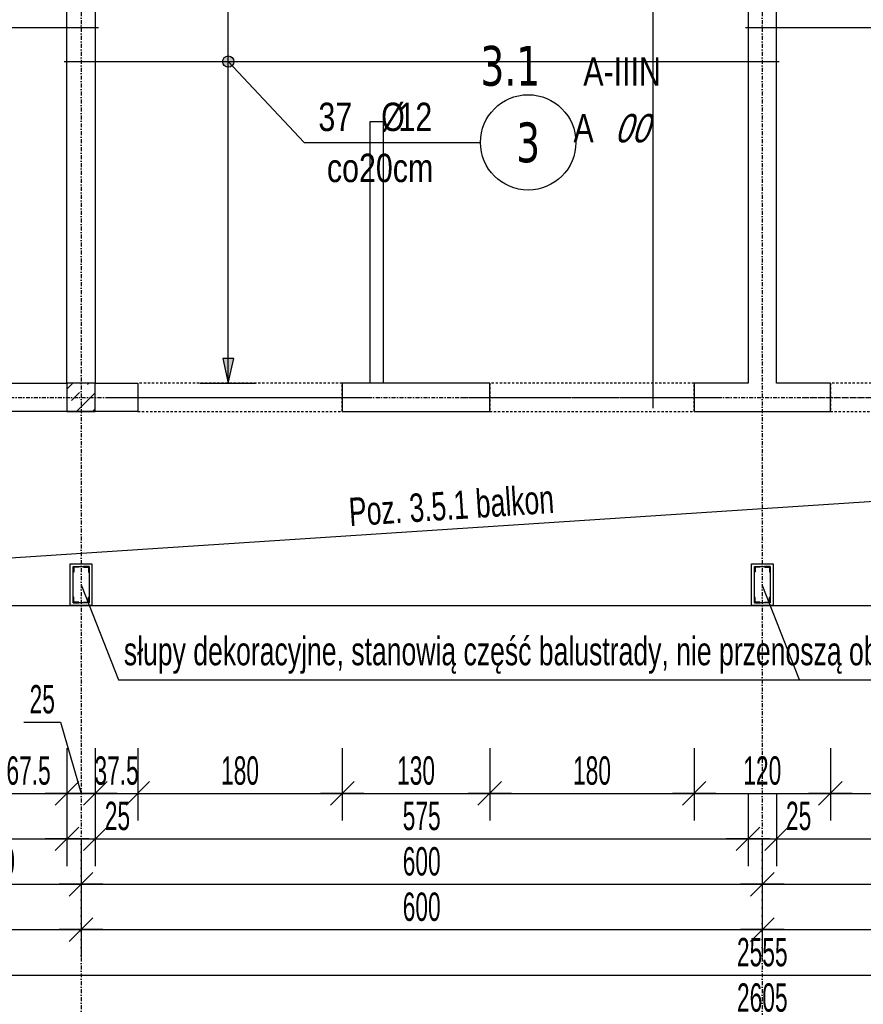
# Model space of a CAD drawing. Header units: millimetres. Extents: x -796 to 5328, y -12126 to -7292.
# Tile 4 of 25: x 557 to 1300, y -10513 to -9645. Entities that reach past the tile are written whole.
import ezdxf
from ezdxf.enums import TextEntityAlignment as Align

# ---------------------------------------------------------------- set-up
doc = ezdxf.new("R2010")
doc.units = ezdxf.units.MM
doc.header["$LTSCALE"] = 10
doc.linetypes.add('MO', pattern=[0.7, 0.35, -0.17, 0.01, -0.17])
doc.linetypes.add('MP', pattern=[0.36, 0.2, -0.16])
for name, color, linetype in [('BA_prg', 3, 'Continuous'), ('BA_szr', 1, 'Continuous'), ('BA_txs', 2, 'Continuous'), ('BA_wym', 1, 'Continuous'), ('BD_lpm', 1, 'MP'), ('BD_osm', 1, 'MO'), ('BD_wic', 1, 'Continuous'), ('BD_wig', 3, 'Continuous'), ('BZ_odn', 1, 'Continuous'), ('BZ_opi1', 7, 'Continuous'), ('BZ_opi2', 4, 'Continuous'), ('BZ_P_wid', 3, 'Continuous'), ('BZ_txs', 2, 'Continuous'), ('BZ_wym', 1, 'Continuous')]:
    doc.layers.add(name, color=color, linetype=linetype)
doc.layers.add('BZ_pom', color=6, linetype='Continuous', plot=False)
doc.styles.add('BIKTBG', font='tahoma.ttf', dxfattribs={"width": 0.85})
doc.styles.add('BIKTS', font='bikromsw.shx', dxfattribs={"width": 0.8})
doc.styles.add('BIKWYM', font='bikromsw.shx', dxfattribs={"width": 0.6})
doc.dimstyles.new('BA_KR_100_cm', dxfattribs={"dimtxt": 25, "dimasz": 1.666667, "dimexe": 24, "dimexo": 0, "dimgap": 0, "dimtad": 0, "dimdec": 1, "dimrnd": 0.5, "dimzin": 9, "dimdsep": 46, "dimtxsty": 'BIKWYM', "dimblk": 'WYM-KR', "dimcen": 0, "dimdle": 20, "dimclrd": 256, "dimclre": 256, "dimclrt": 2, "dimadec": 0, "dimazin": 0, "dimtfac": 0.033333, "dimtdec": 1, "dimtmove": 0, "dimatfit": 3, "dimldrblk": 'WYM-KR', "dimfxl": 25, "dimfxlon": 1, "dimtvp": 0.8, "dimtolj": 1, "dimarcsym": 0})
doc.dimstyles.new('BZ_KP_100_cm', dxfattribs={"dimtxt": 25, "dimasz": 1.666667, "dimexe": 24, "dimexo": 0, "dimgap": 0, "dimtad": 0, "dimdec": 1, "dimrnd": 0.5, "dimzin": 9, "dimdsep": 46, "dimtxsty": 'BIKWYM', "dimblk": 'WYM-KR', "dimblk1": 'WYM-KP', "dimblk2": 'WYM-KP', "dimsah": 1, "dimcen": 0, "dimdle": 20, "dimclrd": 256, "dimclre": 256, "dimclrt": 7, "dimadec": 0, "dimazin": 0, "dimtfac": 0.033333, "dimtdec": 1, "dimtmove": 0, "dimatfit": 3, "dimldrblk": 'WYM-KP', "dimfxl": 1, "dimtvp": 0.8, "dimtolj": 1, "dimarcsym": 0})
doc.dimstyles.new('BZ_ST_100_cm', dxfattribs={"dimtxt": 25, "dimasz": 1.666667, "dimexe": 24, "dimexo": 0, "dimgap": 0, "dimtad": 0, "dimdec": 1, "dimrnd": 0.5, "dimdsep": 46, "dimtxsty": 'BIKWYM', "dimblk": 'WYM-ST', "dimcen": 0, "dimdle": 20, "dimclrd": 256, "dimclre": 256, "dimclrt": 7, "dimadec": 0, "dimazin": 0, "dimtfac": 0.033333, "dimtdec": 1, "dimtix": 1, "dimtmove": 2, "dimatfit": 3, "dimldrblk": 'WYM-ST', "dimfxl": 25, "dimfxlon": 1, "dimtvp": 0.8, "dimtolj": 1, "dimtzin": 0, "dimarcsym": 0})

# ---------------------------------------------------------------- blocks, each defined once
blk = doc.blocks.new('WYM-ST')
blk.add_hatch(color=256).paths.add_polyline_path([(-13, 2.88), (0, 0), (-13, -2.88)])
blk.add_lwpolyline([(0, 0), (-13, 2.88), (-13, -2.88), (0, 0)])
blk = doc.blocks.new('WYM-KR')
at = {"color": 7, "linetype": 'ByBlock'}
blk.add_line((6.24, 6.24), (-6.24, -6.24), dxfattribs=at)
at = {"linetype": 'ByBlock'}
blk.add_line((11.52, 0), (-11.52, 0), dxfattribs=at)
blk = doc.blocks.new('*D72')
at = {"layer": 'BA_wym', "lineweight": -2}
for p, q in [((531.02, -10287.02), (531.02, -10351.02)), ((598.52, -10287.02), (598.52, -10351.02)), ((532.69, -10327.02), (596.85, -10327.02))]:
    blk.add_line(p, q, dxfattribs=at)
at = {"layer": 'Defpoints', "color": 0}
for p in [(531.02, -9990.57), (598.52, -9990.57), (598.52, -10327.02)]:
    blk.add_point(p, dxfattribs=at)
at = {"layer": 'BA_wym', "lineweight": -2, "xscale": 1.666666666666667, "yscale": 1.666666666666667, "zscale": 1.666666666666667, "rotation": 180}
blk.add_blockref('WYM-KR', (531.02, -10327.02), dxfattribs=at)
at = {"layer": 'BA_wym', "lineweight": -2, "xscale": 1.666666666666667, "yscale": 1.666666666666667, "zscale": 1.666666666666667}
blk.add_blockref('WYM-KR', (598.52, -10327.02), dxfattribs=at)
at = {"layer": 'BA_wym', "color": 2, "insert": (564.77, -10307.02), "char_height": 25, "attachment_point": 5, "style": 'BIKWYM'}
blk.add_mtext('\\A1;67.5', dxfattribs=at)
blk = doc.blocks.new('*D73')
at = {"layer": 'BA_wym', "lineweight": -2}
for p, q in [((560.63, -10264.17), (593.01, -10264.17)), ((593.01, -10264.17), (611.02, -10327.02)), ((598.52, -10287.02), (598.52, -10351.02)), ((623.52, -10287.02), (623.52, -10351.02)), ((596.85, -10327.02), (595.18, -10327.02)), ((598.52, -10327.02), (623.52, -10327.02)), ((625.18, -10327.02), (626.85, -10327.02))]:
    blk.add_line(p, q, dxfattribs=at)
at = {"layer": 'Defpoints', "color": 0}
for p in [(598.52, -9990.57), (623.52, -9990.57), (623.52, -10327.02)]:
    blk.add_point(p, dxfattribs=at)
at = {"layer": 'BA_wym', "lineweight": -2, "xscale": 1.666666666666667, "yscale": 1.666666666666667, "zscale": 1.666666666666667}
blk.add_blockref('WYM-KR', (598.52, -10327.02), dxfattribs=at)
at = {"layer": 'BA_wym', "lineweight": -2, "xscale": 1.666666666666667, "yscale": 1.666666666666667, "zscale": 1.666666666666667, "rotation": 180}
blk.add_blockref('WYM-KR', (623.52, -10327.02), dxfattribs=at)
at = {"layer": 'BA_wym', "color": 2, "insert": (576.82, -10244.17), "char_height": 25, "attachment_point": 5, "style": 'BIKWYM'}
blk.add_mtext('\\A1;25', dxfattribs=at)
blk = doc.blocks.new('*D74')
at = {"layer": 'BA_wym', "lineweight": -2}
for p, q in [((623.52, -10287.02), (623.52, -10351.02)), ((661.01, -10287.02), (661.01, -10351.02)), ((621.85, -10327.02), (620.18, -10327.02)), ((623.52, -10327.02), (661.01, -10327.02)), ((662.68, -10327.02), (664.35, -10327.02))]:
    blk.add_line(p, q, dxfattribs=at)
at = {"layer": 'Defpoints', "color": 0}
for p in [(623.52, -9990.57), (661.01, -9990.57), (661.01, -10327.02)]:
    blk.add_point(p, dxfattribs=at)
at = {"layer": 'BA_wym', "lineweight": -2, "xscale": 1.666666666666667, "yscale": 1.666666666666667, "zscale": 1.666666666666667}
blk.add_blockref('WYM-KR', (623.52, -10327.02), dxfattribs=at)
at = {"layer": 'BA_wym', "lineweight": -2, "xscale": 1.666666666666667, "yscale": 1.666666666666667, "zscale": 1.666666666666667, "rotation": 180}
blk.add_blockref('WYM-KR', (661.01, -10327.02), dxfattribs=at)
at = {"layer": 'BA_wym', "color": 2, "insert": (642.27, -10307.02), "char_height": 25, "attachment_point": 5, "style": 'BIKWYM'}
blk.add_mtext('\\A1;37.5', dxfattribs=at)
blk = doc.blocks.new('*D75')
at = {"layer": 'BA_wym', "lineweight": -2}
for p, q in [((661.01, -10287.02), (661.01, -10351.02)), ((841.01, -10287.02), (841.01, -10351.02)), ((662.68, -10327.02), (839.35, -10327.02))]:
    blk.add_line(p, q, dxfattribs=at)
at = {"layer": 'Defpoints', "color": 0}
for p in [(661.01, -9990.57), (841.01, -9990.57), (841.01, -10327.02)]:
    blk.add_point(p, dxfattribs=at)
at = {"layer": 'BA_wym', "lineweight": -2, "xscale": 1.666666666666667, "yscale": 1.666666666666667, "zscale": 1.666666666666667, "rotation": 180}
blk.add_blockref('WYM-KR', (661.01, -10327.02), dxfattribs=at)
at = {"layer": 'BA_wym', "lineweight": -2, "xscale": 1.666666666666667, "yscale": 1.666666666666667, "zscale": 1.666666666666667}
blk.add_blockref('WYM-KR', (841.01, -10327.02), dxfattribs=at)
at = {"layer": 'BA_wym', "color": 2, "insert": (751.01, -10307.02), "char_height": 25, "attachment_point": 5, "style": 'BIKWYM'}
blk.add_mtext('\\A1;180', dxfattribs=at)
blk = doc.blocks.new('*D76')
at = {"layer": 'BA_wym', "lineweight": -2}
for p, q in [((841.01, -10287.02), (841.01, -10351.02)), ((971.02, -10287.02), (971.02, -10351.02)), ((842.68, -10327.02), (969.35, -10327.02))]:
    blk.add_line(p, q, dxfattribs=at)
at = {"layer": 'Defpoints', "color": 0}
for p in [(841.01, -9990.57), (971.02, -9990.57), (971.02, -10327.02)]:
    blk.add_point(p, dxfattribs=at)
at = {"layer": 'BA_wym', "lineweight": -2, "xscale": 1.666666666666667, "yscale": 1.666666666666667, "zscale": 1.666666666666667, "rotation": 180}
blk.add_blockref('WYM-KR', (841.01, -10327.02), dxfattribs=at)
at = {"layer": 'BA_wym', "lineweight": -2, "xscale": 1.666666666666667, "yscale": 1.666666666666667, "zscale": 1.666666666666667}
blk.add_blockref('WYM-KR', (971.02, -10327.02), dxfattribs=at)
at = {"layer": 'BA_wym', "color": 2, "insert": (906.02, -10307.02), "char_height": 25, "attachment_point": 5, "style": 'BIKWYM'}
blk.add_mtext('\\A1;130', dxfattribs=at)
blk = doc.blocks.new('*D77')
at = {"layer": 'BA_wym', "lineweight": -2}
for p, q in [((971.02, -10287.02), (971.02, -10351.02)), ((1151.02, -10287.02), (1151.02, -10351.02)), ((972.68, -10327.02), (1149.35, -10327.02))]:
    blk.add_line(p, q, dxfattribs=at)
at = {"layer": 'Defpoints', "color": 0}
for p in [(971.02, -9990.57), (1151.02, -9990.57), (1151.02, -10327.02)]:
    blk.add_point(p, dxfattribs=at)
at = {"layer": 'BA_wym', "lineweight": -2, "xscale": 1.666666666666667, "yscale": 1.666666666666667, "zscale": 1.666666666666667, "rotation": 180}
blk.add_blockref('WYM-KR', (971.02, -10327.02), dxfattribs=at)
at = {"layer": 'BA_wym', "lineweight": -2, "xscale": 1.666666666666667, "yscale": 1.666666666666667, "zscale": 1.666666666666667}
blk.add_blockref('WYM-KR', (1151.02, -10327.02), dxfattribs=at)
at = {"layer": 'BA_wym', "color": 2, "insert": (1061.02, -10307.02), "char_height": 25, "attachment_point": 5, "style": 'BIKWYM'}
blk.add_mtext('\\A1;180', dxfattribs=at)
blk = doc.blocks.new('*D78')
at = {"layer": 'BA_wym', "lineweight": -2}
for p, q in [((1151.02, -10287.02), (1151.02, -10351.02)), ((1271.02, -10287.02), (1271.02, -10351.02)), ((1152.68, -10327.02), (1269.35, -10327.02))]:
    blk.add_line(p, q, dxfattribs=at)
at = {"layer": 'Defpoints', "color": 0}
for p in [(1151.02, -9990.57), (1271.02, -9990.57), (1271.02, -10327.02)]:
    blk.add_point(p, dxfattribs=at)
at = {"layer": 'BA_wym', "lineweight": -2, "xscale": 1.666666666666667, "yscale": 1.666666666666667, "zscale": 1.666666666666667, "rotation": 180}
blk.add_blockref('WYM-KR', (1151.02, -10327.02), dxfattribs=at)
at = {"layer": 'BA_wym', "lineweight": -2, "xscale": 1.666666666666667, "yscale": 1.666666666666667, "zscale": 1.666666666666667}
blk.add_blockref('WYM-KR', (1271.02, -10327.02), dxfattribs=at)
at = {"layer": 'BA_wym', "color": 2, "insert": (1211.02, -10307.02), "char_height": 25, "attachment_point": 5, "style": 'BIKWYM'}
blk.add_mtext('\\A1;120', dxfattribs=at)
blk = doc.blocks.new('*D79')
at = {"layer": 'BA_wym', "lineweight": -2}
for p, q in [((1271.02, -10287.02), (1271.02, -10351.02)), ((1451.02, -10287.02), (1451.02, -10351.02)), ((1272.68, -10327.02), (1449.35, -10327.02))]:
    blk.add_line(p, q, dxfattribs=at)
at = {"layer": 'Defpoints', "color": 0}
for p in [(1271.02, -9990.57), (1451.02, -9990.57), (1451.02, -10327.02)]:
    blk.add_point(p, dxfattribs=at)
at = {"layer": 'BA_wym', "lineweight": -2, "xscale": 1.666666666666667, "yscale": 1.666666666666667, "zscale": 1.666666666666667, "rotation": 180}
blk.add_blockref('WYM-KR', (1271.02, -10327.02), dxfattribs=at)
at = {"layer": 'BA_wym', "lineweight": -2, "xscale": 1.666666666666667, "yscale": 1.666666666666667, "zscale": 1.666666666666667}
blk.add_blockref('WYM-KR', (1451.02, -10327.02), dxfattribs=at)
at = {"layer": 'BA_wym', "color": 2, "insert": (1361.02, -10307.02), "char_height": 25, "attachment_point": 5, "style": 'BIKWYM'}
blk.add_mtext('\\A1;180', dxfattribs=at)
blk = doc.blocks.new('*D91')
at = {"layer": 'BA_wym', "lineweight": -2}
for p, q in [((-66.48, -10327.02), (-66.48, -10391.02)), ((598.52, -10327.02), (598.52, -10391.02)), ((-64.82, -10367.02), (596.85, -10367.02))]:
    blk.add_line(p, q, dxfattribs=at)
at = {"layer": 'Defpoints', "color": 0}
for p in [(598.52, -9965.57), (-66.48, -10161.57), (598.52, -10367.02)]:
    blk.add_point(p, dxfattribs=at)
at = {"layer": 'BA_wym', "lineweight": -2, "xscale": 1.666666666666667, "yscale": 1.666666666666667, "zscale": 1.666666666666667, "rotation": 180}
blk.add_blockref('WYM-KR', (-66.48, -10367.02), dxfattribs=at)
at = {"layer": 'BA_wym', "lineweight": -2, "xscale": 1.666666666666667, "yscale": 1.666666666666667, "zscale": 1.666666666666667}
blk.add_blockref('WYM-KR', (598.52, -10367.02), dxfattribs=at)
at = {"layer": 'BA_wym', "color": 2, "insert": (266.02, -10347.02), "char_height": 25, "attachment_point": 5, "style": 'BIKWYM'}
blk.add_mtext('\\A1;665', dxfattribs=at)
blk = doc.blocks.new('*D92')
at = {"layer": 'BA_wym', "lineweight": -2}
for p, q in [((598.52, -10327.02), (598.52, -10391.02)), ((623.52, -10327.02), (623.52, -10391.02)), ((596.85, -10367.02), (595.18, -10367.02)), ((598.52, -10367.02), (623.52, -10367.02)), ((625.18, -10367.02), (659.23, -10367.02))]:
    blk.add_line(p, q, dxfattribs=at)
at = {"layer": 'Defpoints', "color": 0}
for p in [(598.52, -9965.57), (623.52, -9965.57), (623.52, -10367.02)]:
    blk.add_point(p, dxfattribs=at)
at = {"layer": 'BA_wym', "lineweight": -2, "xscale": 1.666666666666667, "yscale": 1.666666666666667, "zscale": 1.666666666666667}
blk.add_blockref('WYM-KR', (598.52, -10367.02), dxfattribs=at)
at = {"layer": 'BA_wym', "lineweight": -2, "xscale": 1.666666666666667, "yscale": 1.666666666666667, "zscale": 1.666666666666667, "rotation": 180}
blk.add_blockref('WYM-KR', (623.52, -10367.02), dxfattribs=at)
at = {"layer": 'BA_wym', "color": 2, "insert": (643.04, -10347.02), "char_height": 25, "attachment_point": 5, "style": 'BIKWYM'}
blk.add_mtext('\\A1;25', dxfattribs=at)
blk = doc.blocks.new('*D93')
at = {"layer": 'BA_wym', "lineweight": -2}
for p, q in [((623.52, -10327.02), (623.52, -10391.02)), ((1198.52, -10327.02), (1198.52, -10391.02)), ((625.18, -10367.02), (1196.85, -10367.02))]:
    blk.add_line(p, q, dxfattribs=at)
at = {"layer": 'Defpoints', "color": 0}
for p in [(623.52, -9965.57), (1198.52, -9965.57), (1198.52, -10367.02)]:
    blk.add_point(p, dxfattribs=at)
at = {"layer": 'BA_wym', "lineweight": -2, "xscale": 1.666666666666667, "yscale": 1.666666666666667, "zscale": 1.666666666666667, "rotation": 180}
blk.add_blockref('WYM-KR', (623.52, -10367.02), dxfattribs=at)
at = {"layer": 'BA_wym', "lineweight": -2, "xscale": 1.666666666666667, "yscale": 1.666666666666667, "zscale": 1.666666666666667}
blk.add_blockref('WYM-KR', (1198.52, -10367.02), dxfattribs=at)
at = {"layer": 'BA_wym', "color": 2, "insert": (911.02, -10347.02), "char_height": 25, "attachment_point": 5, "style": 'BIKWYM'}
blk.add_mtext('\\A1;575', dxfattribs=at)
blk = doc.blocks.new('*D94')
at = {"layer": 'BA_wym', "lineweight": -2}
for p, q in [((1198.52, -10327.02), (1198.52, -10391.02)), ((1223.52, -10327.02), (1223.52, -10391.02)), ((1196.85, -10367.02), (1195.18, -10367.02)), ((1198.52, -10367.02), (1223.52, -10367.02)), ((1225.18, -10367.02), (1259.23, -10367.02))]:
    blk.add_line(p, q, dxfattribs=at)
at = {"layer": 'Defpoints', "color": 0}
for p in [(1198.52, -9965.57), (1223.52, -9965.57), (1223.52, -10367.02)]:
    blk.add_point(p, dxfattribs=at)
at = {"layer": 'BA_wym', "lineweight": -2, "xscale": 1.666666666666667, "yscale": 1.666666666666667, "zscale": 1.666666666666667}
blk.add_blockref('WYM-KR', (1198.52, -10367.02), dxfattribs=at)
at = {"layer": 'BA_wym', "lineweight": -2, "xscale": 1.666666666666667, "yscale": 1.666666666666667, "zscale": 1.666666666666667, "rotation": 180}
blk.add_blockref('WYM-KR', (1223.52, -10367.02), dxfattribs=at)
at = {"layer": 'BA_wym', "color": 2, "insert": (1243.04, -10347.02), "char_height": 25, "attachment_point": 5, "style": 'BIKWYM'}
blk.add_mtext('\\A1;25', dxfattribs=at)
blk = doc.blocks.new('*D95')
at = {"layer": 'BA_wym', "lineweight": -2}
for p, q in [((1223.52, -10327.02), (1223.52, -10391.02)), ((1798.52, -10327.02), (1798.52, -10391.02)), ((1225.18, -10367.02), (1796.85, -10367.02))]:
    blk.add_line(p, q, dxfattribs=at)
at = {"layer": 'Defpoints', "color": 0}
for p in [(1223.52, -9965.57), (1798.52, -9965.57), (1798.52, -10367.02)]:
    blk.add_point(p, dxfattribs=at)
at = {"layer": 'BA_wym', "lineweight": -2, "xscale": 1.666666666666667, "yscale": 1.666666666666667, "zscale": 1.666666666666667, "rotation": 180}
blk.add_blockref('WYM-KR', (1223.52, -10367.02), dxfattribs=at)
at = {"layer": 'BA_wym', "lineweight": -2, "xscale": 1.666666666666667, "yscale": 1.666666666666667, "zscale": 1.666666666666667}
blk.add_blockref('WYM-KR', (1798.52, -10367.02), dxfattribs=at)
at = {"layer": 'BA_wym', "color": 2, "insert": (1511.02, -10347.02), "char_height": 25, "attachment_point": 5, "style": 'BIKWYM'}
blk.add_mtext('\\A1;575', dxfattribs=at)
blk = doc.blocks.new('*D101')
at = {"layer": 'BA_wym', "lineweight": -2}
for p, q in [((461.02, -10367.02), (461.02, -10431.02)), ((611.02, -10367.02), (611.02, -10431.02)), ((462.68, -10407.02), (609.35, -10407.02))]:
    blk.add_line(p, q, dxfattribs=at)
at = {"layer": 'Defpoints', "color": 0}
for p in [(611.02, -9884.99), (461.02, -9990.57), (611.02, -10407.02)]:
    blk.add_point(p, dxfattribs=at)
at = {"layer": 'BA_wym', "lineweight": -2, "xscale": 1.666666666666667, "yscale": 1.666666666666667, "zscale": 1.666666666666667, "rotation": 180}
blk.add_blockref('WYM-KR', (461.02, -10407.02), dxfattribs=at)
at = {"layer": 'BA_wym', "lineweight": -2, "xscale": 1.666666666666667, "yscale": 1.666666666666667, "zscale": 1.666666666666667}
blk.add_blockref('WYM-KR', (611.02, -10407.02), dxfattribs=at)
at = {"layer": 'BA_wym', "color": 2, "insert": (536.02, -10387.02), "char_height": 25, "attachment_point": 5, "style": 'BIKWYM'}
blk.add_mtext('\\A1;150', dxfattribs=at)
blk = doc.blocks.new('*D102')
at = {"layer": 'BA_wym', "lineweight": -2}
for p, q in [((611.02, -10367.02), (611.02, -10431.02)), ((1211.02, -10367.02), (1211.02, -10431.02)), ((612.68, -10407.02), (1209.35, -10407.02))]:
    blk.add_line(p, q, dxfattribs=at)
at = {"layer": 'Defpoints', "color": 0}
for p in [(611.02, -9884.99), (1211.02, -9990.57), (1211.02, -10407.02)]:
    blk.add_point(p, dxfattribs=at)
at = {"layer": 'BA_wym', "lineweight": -2, "xscale": 1.666666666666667, "yscale": 1.666666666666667, "zscale": 1.666666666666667, "rotation": 180}
blk.add_blockref('WYM-KR', (611.02, -10407.02), dxfattribs=at)
at = {"layer": 'BA_wym', "lineweight": -2, "xscale": 1.666666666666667, "yscale": 1.666666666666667, "zscale": 1.666666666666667}
blk.add_blockref('WYM-KR', (1211.02, -10407.02), dxfattribs=at)
at = {"layer": 'BA_wym', "color": 2, "insert": (911.02, -10387.02), "char_height": 25, "attachment_point": 5, "style": 'BIKWYM'}
blk.add_mtext('\\A1;600', dxfattribs=at)
blk = doc.blocks.new('*D103')
at = {"layer": 'BA_wym', "lineweight": -2}
for p, q in [((1211.02, -10367.02), (1211.02, -10431.02)), ((1811.02, -10367.02), (1811.02, -10431.02)), ((1212.68, -10407.02), (1809.35, -10407.02))]:
    blk.add_line(p, q, dxfattribs=at)
at = {"layer": 'Defpoints', "color": 0}
for p in [(1211.02, -9990.57), (1811.02, -9990.57), (1811.02, -10407.02)]:
    blk.add_point(p, dxfattribs=at)
at = {"layer": 'BA_wym', "lineweight": -2, "xscale": 1.666666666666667, "yscale": 1.666666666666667, "zscale": 1.666666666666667, "rotation": 180}
blk.add_blockref('WYM-KR', (1211.02, -10407.02), dxfattribs=at)
at = {"layer": 'BA_wym', "lineweight": -2, "xscale": 1.666666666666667, "yscale": 1.666666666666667, "zscale": 1.666666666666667}
blk.add_blockref('WYM-KR', (1811.02, -10407.02), dxfattribs=at)
at = {"layer": 'BA_wym', "color": 2, "insert": (1511.02, -10387.02), "char_height": 25, "attachment_point": 5, "style": 'BIKWYM'}
blk.add_mtext('\\A1;600', dxfattribs=at)
blk = doc.blocks.new('*D107')
at = {"layer": 'BA_wym', "lineweight": -2}
for p, q in [((-91.48, -10407.02), (-91.48, -10471.02)), ((611.02, -10407.02), (611.02, -10471.02)), ((-89.82, -10447.02), (609.35, -10447.02))]:
    blk.add_line(p, q, dxfattribs=at)
at = {"layer": 'Defpoints', "color": 0}
for p in [(611.02, -10124.57), (-91.48, -10161.57), (611.02, -10447.02)]:
    blk.add_point(p, dxfattribs=at)
at = {"layer": 'BA_wym', "lineweight": -2, "xscale": 1.666666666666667, "yscale": 1.666666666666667, "zscale": 1.666666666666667, "rotation": 180}
blk.add_blockref('WYM-KR', (-91.48, -10447.02), dxfattribs=at)
at = {"layer": 'BA_wym', "lineweight": -2, "xscale": 1.666666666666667, "yscale": 1.666666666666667, "zscale": 1.666666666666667}
blk.add_blockref('WYM-KR', (611.02, -10447.02), dxfattribs=at)
at = {"layer": 'BA_wym', "color": 2, "insert": (259.77, -10427.02), "char_height": 25, "attachment_point": 5, "style": 'BIKWYM'}
blk.add_mtext('\\A1;702.5', dxfattribs=at)
blk = doc.blocks.new('*D108')
at = {"layer": 'BA_wym', "lineweight": -2}
for p, q in [((611.02, -10407.02), (611.02, -10471.02)), ((1211.02, -10407.02), (1211.02, -10471.02)), ((612.68, -10447.02), (1209.35, -10447.02))]:
    blk.add_line(p, q, dxfattribs=at)
at = {"layer": 'Defpoints', "color": 0}
for p in [(611.02, -10124.57), (1211.02, -10124.57), (1211.02, -10447.02)]:
    blk.add_point(p, dxfattribs=at)
at = {"layer": 'BA_wym', "lineweight": -2, "xscale": 1.666666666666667, "yscale": 1.666666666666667, "zscale": 1.666666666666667, "rotation": 180}
blk.add_blockref('WYM-KR', (611.02, -10447.02), dxfattribs=at)
at = {"layer": 'BA_wym', "lineweight": -2, "xscale": 1.666666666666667, "yscale": 1.666666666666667, "zscale": 1.666666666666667}
blk.add_blockref('WYM-KR', (1211.02, -10447.02), dxfattribs=at)
at = {"layer": 'BA_wym', "color": 2, "insert": (911.02, -10427.02), "char_height": 25, "attachment_point": 5, "style": 'BIKWYM'}
blk.add_mtext('\\A1;600', dxfattribs=at)
blk = doc.blocks.new('*D109')
at = {"layer": 'BA_wym', "lineweight": -2}
for p, q in [((1211.02, -10407.02), (1211.02, -10471.02)), ((1811.02, -10407.02), (1811.02, -10471.02)), ((1212.68, -10447.02), (1809.35, -10447.02))]:
    blk.add_line(p, q, dxfattribs=at)
at = {"layer": 'Defpoints', "color": 0}
for p in [(1211.02, -10124.57), (1811.02, -10124.57), (1811.02, -10447.02)]:
    blk.add_point(p, dxfattribs=at)
at = {"layer": 'BA_wym', "lineweight": -2, "xscale": 1.666666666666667, "yscale": 1.666666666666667, "zscale": 1.666666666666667, "rotation": 180}
blk.add_blockref('WYM-KR', (1211.02, -10447.02), dxfattribs=at)
at = {"layer": 'BA_wym', "lineweight": -2, "xscale": 1.666666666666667, "yscale": 1.666666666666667, "zscale": 1.666666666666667}
blk.add_blockref('WYM-KR', (1811.02, -10447.02), dxfattribs=at)
at = {"layer": 'BA_wym', "color": 2, "insert": (1511.02, -10427.02), "char_height": 25, "attachment_point": 5, "style": 'BIKWYM'}
blk.add_mtext('\\A1;600', dxfattribs=at)
blk = doc.blocks.new('*D112')
at = {"layer": 'BA_wym', "lineweight": -2}
for p, q in [((-66.48, -10447.02), (-66.48, -10511.02)), ((2488.52, -10447.02), (2488.52, -10511.02)), ((-64.82, -10487.02), (2486.85, -10487.02))]:
    blk.add_line(p, q, dxfattribs=at)
at = {"layer": 'Defpoints', "color": 0}
for p in [(-66.48, -10161.57), (2488.52, -10161.57), (2488.52, -10487.02)]:
    blk.add_point(p, dxfattribs=at)
at = {"layer": 'BA_wym', "lineweight": -2, "xscale": 1.666666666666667, "yscale": 1.666666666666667, "zscale": 1.666666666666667, "rotation": 180}
blk.add_blockref('WYM-KR', (-66.48, -10487.02), dxfattribs=at)
at = {"layer": 'BA_wym', "lineweight": -2, "xscale": 1.666666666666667, "yscale": 1.666666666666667, "zscale": 1.666666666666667}
blk.add_blockref('WYM-KR', (2488.52, -10487.02), dxfattribs=at)
at = {"layer": 'BA_wym', "color": 2, "insert": (1211.02, -10467.02), "char_height": 25, "attachment_point": 5, "style": 'BIKWYM'}
blk.add_mtext('\\A1;2555', dxfattribs=at)
blk = doc.blocks.new('*D114')
at = {"layer": 'BA_wym', "lineweight": -2}
for p, q in [((-91.48, -10487.02), (-91.48, -10551.02)), ((2513.52, -10487.02), (2513.52, -10551.02)), ((-89.82, -10527.02), (2511.85, -10527.02))]:
    blk.add_line(p, q, dxfattribs=at)
at = {"layer": 'Defpoints', "color": 0}
for p in [(-91.48, -10161.57), (2513.52, -10161.57), (2513.52, -10527.02)]:
    blk.add_point(p, dxfattribs=at)
at = {"layer": 'BA_wym', "lineweight": -2, "xscale": 1.666666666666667, "yscale": 1.666666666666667, "zscale": 1.666666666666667, "rotation": 180}
blk.add_blockref('WYM-KR', (-91.48, -10527.02), dxfattribs=at)
at = {"layer": 'BA_wym', "lineweight": -2, "xscale": 1.666666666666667, "yscale": 1.666666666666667, "zscale": 1.666666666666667}
blk.add_blockref('WYM-KR', (2513.52, -10527.02), dxfattribs=at)
at = {"layer": 'BA_wym', "color": 2, "insert": (1211.02, -10507.02), "char_height": 25, "attachment_point": 5, "style": 'BIKWYM'}
blk.add_mtext('\\A1;2605', dxfattribs=at)
blk = doc.blocks.new('*D141')
at = {"layer": 'BA_wym', "lineweight": -2}
for p, q in [((-537.48, -8114.57), (-586.48, -8114.57)), ((-562.48, -8116.23), (-562.48, -10159.9)), ((-537.48, -10161.57), (-586.48, -10161.57))]:
    blk.add_line(p, q, dxfattribs=at)
at = {"layer": 'Defpoints', "color": 0}
for p in [(598.52, -8114.57), (-562.48, -10161.57), (-91.48, -10161.57)]:
    blk.add_point(p, dxfattribs=at)
at = {"layer": 'BA_wym', "lineweight": -2, "xscale": 1.666666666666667, "yscale": 1.666666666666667, "zscale": 1.666666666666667}
for p, rotation in [((-562.48, -8114.57), 90), ((-562.48, -10161.57), 270)]:
    blk.add_blockref('WYM-KR', p, dxfattribs=dict(at, rotation=rotation))
at = {"layer": 'BA_wym', "color": 2, "insert": (-582.48, -9138.07), "char_height": 25, "attachment_point": 5, "rotation": 90, "style": 'BIKWYM'}
blk.add_mtext('\\A1;2047', dxfattribs=at)
blk = doc.blocks.new('*D179')
at = {"layer": 'BA_wym', "lineweight": -2}
for p, q in [((-262.48, -10527.02), (-262.48, -10591.02)), ((2684.52, -10527.02), (2684.52, -10591.02)), ((-260.82, -10567.02), (2682.85, -10567.02))]:
    blk.add_line(p, q, dxfattribs=at)
at = {"layer": 'Defpoints', "color": 0}
for p in [(-262.48, -9063.07), (2684.52, -9063.07), (2684.52, -10567.02)]:
    blk.add_point(p, dxfattribs=at)
at = {"layer": 'BA_wym', "lineweight": -2, "xscale": 1.666666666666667, "yscale": 1.666666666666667, "zscale": 1.666666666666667, "rotation": 180}
blk.add_blockref('WYM-KR', (-262.48, -10567.02), dxfattribs=at)
at = {"layer": 'BA_wym', "lineweight": -2, "xscale": 1.666666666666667, "yscale": 1.666666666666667, "zscale": 1.666666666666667}
blk.add_blockref('WYM-KR', (2684.52, -10567.02), dxfattribs=at)
at = {"layer": 'BA_wym', "color": 2, "insert": (1211.02, -10547.02), "char_height": 25, "attachment_point": 5, "style": 'BIKWYM'}
blk.add_mtext('\\A1;2947', dxfattribs=at)
blk = doc.blocks.new('*D200')
at = {"layer": 'BA_wym', "lineweight": -2}
for p, q in [((715.63, -9240.57), (764.63, -9240.57)), ((740.63, -9963.9), (740.63, -9242.23)), ((715.63, -9965.57), (764.63, -9965.57))]:
    blk.add_line(p, q, dxfattribs=at)
at = {"layer": 'Defpoints', "color": 0}
for p in [(522.89, -9240.57), (740.63, -9240.57), (522.89, -9965.57)]:
    blk.add_point(p, dxfattribs=at)
at = {"layer": 'BA_wym', "lineweight": -2, "xscale": 1.666666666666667, "yscale": 1.666666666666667, "zscale": 1.666666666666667}
for p, rotation in [((740.63, -9240.57), 90), ((740.63, -9965.57), 270)]:
    blk.add_blockref('WYM-ST', p, dxfattribs=dict(at, rotation=rotation))
at = {"layer": 'BA_wym', "color": 7, "insert": (720.63, -9603.07), "char_height": 25, "attachment_point": 5, "rotation": 90, "style": 'BIKWYM'}
blk.add_mtext('\\A1;725', dxfattribs=at)
blk = doc.blocks.new('WYM-KP')
blk.add_hatch(color=256).paths.add_polyline_path([(3, 0, 1), (-3, 0, 1)])
blk.add_circle((0, 0), 3)
blk = doc.blocks.new('bik_BlkOpPret', base_point=(1524.45, 7050.26))
at = {"layer": 'BZ_opi1', "style": 'BIKTS', "width": 0.6}
for tag, p in [('SZTUK', (1533.83, 7057.76)), ('PRZEDR_FI', (1554.72, 7057.76)), ('PRZEKROJ', (1563.29, 7057.76)), ('PRZEDR_L', (1533.83, 7024.01)), ('DLUGOSC', (1568.65, 7024.01)), ('UWAGA', (1533.83, 6997.76))]:
    blk.add_attdef(tag, p, '', height=18.75, dxfattribs=at)
at = {"layer": 'BZ_opi2', "style": 'BIKTBG', "width": 0.6}
blk.add_attdef('NUMER', text='', height=26.25, dxfattribs=at).set_placement((1620.77, 7050.26), align=Align.MIDDLE_CENTER)
at = {"layer": 'BZ_pom', "width": 0.6}
for tag, p, height, style in [('POZYCJA', (1589.27, 7087.76), 26.25, 'BIKTBG'), ('GATUNEK', (1630.22, 7087.76), 18.75, 'BIKTS'), ('METODA_L', (1639.09, 7050.26), 18.75, 'BIKTS'), ('EURO_KOD', (1663.74, 7050.26), 18.75, 'BIKTS')]:
    blk.add_attdef(tag, p, '', height=height, dxfattribs=dict(at, style=style))
at = {"layer": 'BZ_wym', "width": 0.6}
for tag, p, height, style, flags in [('PRZEDR_NR', (1533.83, 6969.63), 26.25, 'BIKTBG', 1), ('PRZEDR_SZT', (1533.83, 6941.51), 18.75, 'BIKTS', 1), ('TYP_PRETA', (1533.83, 6913.38), 18.75, 'BIKTS', 3), ('EURO_KOD_SEGMENTY', (1567.58, 6885.26), 18.75, 'BIKTS', 3), ('HAK_1', (1533.83, 6857.13), 18.75, 'BIKTS', 3), ('HAK_2', (1533.83, 6829.01), 18.75, 'BIKTS', 3), ('ID', (1533.83, 6800.88), 18.75, 'BIKTS', 3), ('ID_C', (1533.83, 6772.76), 18.75, 'BIKTS', 3), ('b_atr_0', (1533.83, 6744.63), 18.75, 'BIKTS', 3)]:
    blk.add_attdef(tag, p, '', height=height, dxfattribs=dict(at, style=style, flags=flags))

msp = doc.modelspace()

# ---------------------------------------------------------------- hatches: boundary and pattern name
at = {"layer": 'BA_szr'}
h = msp.add_hatch(dxfattribs=at)
h.set_pattern_fill('BIK_ZELBET', color=256, scale=100, angle=45, pattern_type=2)
h.set_pattern_definition([(45, (-11015.26, -11034.417), (-14.142136, 14.142136), []), (45, (-11022.33, -11027.346), (-14.142136, 14.142136), [10, -10])])
h.paths.add_polyline_path([(598.52, -9990.57), (623.52, -9990.57), (623.52, -9965.57), (598.52, -9965.57)])

# ---------------------------------------------------------------- linework, layer by layer
at = {"layer": 'BA_prg', "color": 8}
for points in [[(604.02, -10127.07), (609.02, -10127.07), (609.02, -10127.32, -0.414214), (608.67, -10127.67), (605.32, -10127.67, 0.414214), (604.62, -10128.37), (604.62, -10131.72, -0.414214), (604.27, -10132.07), (604.02, -10132.07)], [(618.02, -10127.07), (613.02, -10127.07), (613.02, -10127.32, 0.414214), (613.37, -10127.67), (616.72, -10127.67, -0.414214), (617.42, -10128.37), (617.42, -10131.72, 0.414214), (617.77, -10132.07), (618.02, -10132.07)], [(1204.02, -10127.07), (1209.02, -10127.07), (1209.02, -10127.32, -0.414214), (1208.67, -10127.67), (1205.32, -10127.67, 0.414214), (1204.62, -10128.37), (1204.62, -10131.72, -0.414214), (1204.27, -10132.07), (1204.02, -10132.07)], [(1218.02, -10127.07), (1213.02, -10127.07), (1213.02, -10127.32, 0.414214), (1213.37, -10127.67), (1216.72, -10127.67, -0.414214), (1217.42, -10128.37), (1217.42, -10131.72, 0.414214), (1217.77, -10132.07), (1218.02, -10132.07)], [(604.02, -10159.07), (609.02, -10159.07), (609.02, -10158.82, 0.414214), (608.67, -10158.47), (605.32, -10158.47, -0.414214), (604.62, -10157.77), (604.62, -10154.42, 0.414214), (604.27, -10154.07), (604.02, -10154.07)], [(618.02, -10159.07), (613.02, -10159.07), (613.02, -10158.82, -0.414214), (613.37, -10158.47), (616.72, -10158.47, 0.414214), (617.42, -10157.77), (617.42, -10154.42, -0.414214), (617.77, -10154.07), (618.02, -10154.07)], [(1204.02, -10159.07), (1209.02, -10159.07), (1209.02, -10158.82, 0.414214), (1208.67, -10158.47), (1205.32, -10158.47, -0.414214), (1204.62, -10157.77), (1204.62, -10154.42, 0.414214), (1204.27, -10154.07), (1204.02, -10154.07)], [(1218.02, -10159.07), (1213.02, -10159.07), (1213.02, -10158.82, -0.414214), (1213.37, -10158.47), (1216.72, -10158.47, 0.414214), (1217.42, -10157.77), (1217.42, -10154.42, -0.414214), (1217.77, -10154.07), (1218.02, -10154.07)]]:
    msp.add_lwpolyline(points, format="xyb", close=True, dxfattribs=at)
at = {"layer": 'BD_lpm'}
for points in [[(661.01, -9990.57), (841.01, -9990.57), (841.01, -9965.57), (661.01, -9965.57)], [(971.02, -9990.57), (1151.02, -9990.57), (1151.02, -9965.57), (971.02, -9965.57)], [(1271.02, -9990.57), (1451.02, -9990.57), (1451.02, -9965.57), (1271.02, -9965.57)]]:
    msp.add_lwpolyline(points, close=True, dxfattribs=at)
at = {"layer": 'BD_osm', "color": 5}
for p, q in [((636.01, -9978.07), (866.01, -9978.07)), ((946.02, -9978.07), (1176.02, -9978.07)), ((1246.02, -9978.07), (1476.02, -9978.07))]:
    msp.add_line(p, q, dxfattribs=at)
at = {"layer": 'BD_osm'}
for points in [[(611.02, -7594.56), (611.02, -10667.02)], [(1211.02, -7594.56), (1211.02, -10667.02)], [(-662.48, -9978.07), (3084.52, -9978.07)]]:
    msp.add_lwpolyline(points, dxfattribs=at)
at = {"layer": 'BD_wic', "color": 8}
msp.add_lwpolyline([(865.52, -9965.57), (865.52, -9735.06), (877.02, -9735.06), (877.02, -9965.57)], dxfattribs=at)
at = {"layer": 'BD_wic'}
for points in [[(-91.48, -10161.57), (2513.52, -9990.57)], [(-66.48, -10161.57), (2488.52, -10161.57)]]:
    msp.add_lwpolyline(points, dxfattribs=at)
at = {"layer": 'BD_wic', "color": 8}
for points in [[(601.52, -10124.57), (620.52, -10124.57), (620.52, -10161.57), (601.52, -10161.57)], [(1201.52, -10124.57), (1220.52, -10124.57), (1220.52, -10161.57), (1201.52, -10161.57)], [(618.02, -10159.07), (604.02, -10159.07), (604.02, -10127.07), (618.02, -10127.07)], [(1218.02, -10159.07), (1204.02, -10159.07), (1204.02, -10127.07), (1218.02, -10127.07)]]:
    msp.add_lwpolyline(points, close=True, dxfattribs=at)
at = {"layer": 'BD_wig'}
for points in [[(531.02, -9990.57), (531.02, -9965.57), (598.52, -9965.57), (598.52, -9240.57), (584.52, -9240.57), (584.52, -9215.57), (818.02, -9215.57), (818.02, -9240.57), (623.52, -9240.57), (623.52, -9965.57), (661.01, -9965.57), (661.01, -9990.57), (531.02, -9990.57)], [(1198.52, -9965.57), (1151.02, -9965.57), (1151.02, -9990.57), (1271.02, -9990.57), (1271.02, -9965.57), (1223.52, -9965.57), (1223.52, -9240.57), (1504.02, -9240.57), (1504.02, -9215.57), (918.02, -9215.57), (918.02, -9240.57), (1198.52, -9240.57), (1198.52, -9965.57)]]:
    msp.add_lwpolyline(points, dxfattribs=at)
for points in [[(598.52, -9990.57), (623.52, -9990.57), (623.52, -9965.57), (598.52, -9965.57)], [(841.01, -9990.57), (971.02, -9990.57), (971.02, -9965.57), (841.01, -9965.57)]]:
    msp.add_lwpolyline(points, close=True, dxfattribs=at)
at = {"layer": 'BZ_odn'}
msp.add_line((1243.83, -10227.02), (1211.02, -10143.07), dxfattribs=at)
msp.add_circle((1004.8, -9753.34), 42, dxfattribs=at)
at = {"layer": 'BZ_P_wid', "const_width": 1.2}
for points in [[(1114.63, -9008.57), (1114.63, -9987.57)], [(-88.48, -9652.19), (626.52, -9652.19)], [(1196.02, -9652.19), (1826.02, -9652.19)], [(596.02, -9682.19), (1226.02, -9682.19)]]:
    msp.add_lwpolyline(points, dxfattribs=at)

# ---------------------------------------------------------------- block references
ref = msp.add_blockref('bik_BlkOpPret', (807.56, -9753.34))
ref.add_attrib('NUMER', '3', dxfattribs={"layer": 'BZ_opi2', "height": 35, "style": 'BIKTBG', "width": 0.8}).set_placement((1004.8, -9753.34), align=Align.MIDDLE_CENTER)
ref.add_attrib('POZYCJA', '3.1', (962.8, -9703.34), dxfattribs={"layer": 'BZ_pom', "height": 35, "style": 'BIKTBG', "width": 0.8})
ref.add_attrib('SZTUK', '37', (820.06, -9743.34), dxfattribs={"layer": 'BZ_opi1', "height": 25, "style": 'BIKTS', "width": 0.8})
ref.add_attrib('GATUNEK', 'A-IIIN', (1053.38, -9703.34), dxfattribs={"layer": 'BZ_pom', "height": 25, "style": 'BIKTS', "width": 0.8})
ref.add_attrib('PRZEKROJ', '12', (890.54, -9743.34), dxfattribs={"layer": 'BZ_opi1', "height": 25, "style": 'BIKTS', "width": 0.8})
ref.add_attrib('UWAGA', 'co20cm', (827.56, -9788.34), dxfattribs={"layer": 'BZ_opi1', "height": 25, "style": 'BIKTS', "width": 0.8})
ref.add_attrib('METODA_L', 'A', (1044.7, -9753.34), dxfattribs={"layer": 'BZ_pom', "height": 25, "style": 'BIKTS', "width": 0.8})
ref.add_attrib('PRZEDR_FI', '%%c', (875.3, -9743.34), dxfattribs={"layer": 'BZ_opi1', "height": 25, "style": 'BIKTS', "width": 0.8})
ref.add_attrib('EURO_KOD', '00', (1080.89, -9753.34), dxfattribs={"layer": 'BZ_pom', "height": 25, "style": 'BIKTS', "oblique": 18, "width": 0.8})

# ---------------------------------------------------------------- texts
at = {"layer": 'BA_txs', "style": 'BIKTS', "width": 0.7}
msp.add_text('Poz. 3.5.1 balkon', height=25, rotation=3.75568, dxfattribs=at).set_placement((847.76, -10091.59))
at = {"layer": 'BZ_txs', "insert": (648.7, -10189.09), "char_height": 25, "width": 1484.2954, "attachment_point": 1, "style": 'BIKTS'}
msp.add_mtext('{\\W0.7;słupy dekoracyjne, stanowią część balustrady, nie przenoszą obciążeń z wyższych kondygnacji }', dxfattribs=at)

# ---------------------------------------------------------------- dimensions: what is measured, and where the dimension line sits
at = {"layer": 'BA_wym'}
for base, p1, p2, dimstyle, override, picture, middle in [((-562.48, -10161.57), (598.52, -8114.57), (-91.48, -10161.57), 'BA_KR_100_cm', {"dimatfit": 1}, '*D141', (-582.48, -9138.07)), ((740.63, -9240.57), (522.89, -9965.57), (522.89, -9240.57), 'BZ_ST_100_cm', {"dimrnd": 1, "dimblk": 'WYM-ST'}, '*D200', (720.63, -9603.07))]:
    dim = msp.add_linear_dim(base=base, p1=p1, p2=p2, angle=90, dimstyle=dimstyle, override=override, dxfattribs=at)
    dim.commit()
    dim.dimension.update_dxf_attribs({"geometry": picture, "text_midpoint": middle})
for base, p1, p2, override, picture, middle in [((2684.52, -10567.02), (-262.48, -9063.07), (2684.52, -9063.07), {"dimatfit": 1, "dimfxl": 40}, '*D179', (1211.02, -10547.02)), ((611.02, -10407.02), (461.02, -9990.57), (611.02, -9884.99), {"dimtmove": 1, "dimatfit": 1, "dimfxl": 40}, '*D101', (536.02, -10387.02)), ((1211.02, -10407.02), (611.02, -9884.99), (1211.02, -9990.57), {"dimtmove": 1, "dimatfit": 1, "dimfxl": 40}, '*D102', (911.02, -10387.02)), ((598.52, -10367.02), (-66.48, -10161.57), (598.52, -9965.57), {"dimtmove": 1, "dimatfit": 1, "dimfxl": 40}, '*D91', (266.02, -10347.02)), ((623.52, -10367.02), (598.52, -9965.57), (623.52, -9965.57), {"dimblk": 'WYM-KR', "dimatfit": 1, "dimfxl": 40}, '*D92', (643.04, -10347.02)), ((1198.52, -10367.02), (623.52, -9965.57), (1198.52, -9965.57), {"dimtmove": 1, "dimatfit": 1, "dimfxl": 40}, '*D93', (911.02, -10347.02)), ((1223.52, -10367.02), (1198.52, -9965.57), (1223.52, -9965.57), {"dimblk": 'WYM-KR', "dimatfit": 1, "dimfxl": 40}, '*D94', (1243.04, -10347.02)), ((1798.52, -10367.02), (1223.52, -9965.57), (1798.52, -9965.57), {"dimtmove": 1, "dimatfit": 1, "dimfxl": 40}, '*D95', (1511.02, -10347.02)), ((598.52, -10327.02), (531.02, -9990.57), (598.52, -9990.57), {"dimtmove": 1, "dimatfit": 1, "dimfxl": 40}, '*D72', (564.77, -10307.02)), ((841.01, -10327.02), (661.01, -9990.57), (841.01, -9990.57), {"dimtmove": 1, "dimatfit": 1, "dimfxl": 40}, '*D75', (751.01, -10307.02)), ((971.02, -10327.02), (841.01, -9990.57), (971.02, -9990.57), {"dimtmove": 1, "dimatfit": 1, "dimfxl": 40}, '*D76', (906.02, -10307.02)), ((1151.02, -10327.02), (971.02, -9990.57), (1151.02, -9990.57), {"dimtmove": 1, "dimatfit": 1, "dimfxl": 40}, '*D77', (1061.02, -10307.02)), ((1271.02, -10327.02), (1151.02, -9990.57), (1271.02, -9990.57), {"dimtmove": 1, "dimatfit": 1, "dimfxl": 40}, '*D78', (1211.02, -10307.02)), ((1811.02, -10407.02), (1211.02, -9990.57), (1811.02, -9990.57), {"dimtmove": 1, "dimatfit": 1, "dimfxl": 40}, '*D103', (1511.02, -10387.02)), ((1451.02, -10327.02), (1271.02, -9990.57), (1451.02, -9990.57), {"dimtmove": 1, "dimatfit": 1, "dimfxl": 40}, '*D79', (1361.02, -10307.02)), ((611.02, -10447.02), (-91.48, -10161.57), (611.02, -10124.57), {"dimatfit": 1, "dimfxl": 40}, '*D107', (259.77, -10427.02)), ((1211.02, -10447.02), (611.02, -10124.57), (1211.02, -10124.57), {"dimatfit": 1, "dimfxl": 40}, '*D108', (911.02, -10427.02)), ((1811.02, -10447.02), (1211.02, -10124.57), (1811.02, -10124.57), {"dimtmove": 1, "dimatfit": 1, "dimfxl": 40}, '*D109', (1511.02, -10427.02)), ((2513.52, -10527.02), (-91.48, -10161.57), (2513.52, -10161.57), {"dimatfit": 1, "dimfxl": 40}, '*D114', (1211.02, -10507.02)), ((2488.52, -10487.02), (-66.48, -10161.57), (2488.52, -10161.57), {"dimtmove": 1, "dimatfit": 1, "dimfxl": 40}, '*D112', (1211.02, -10467.02))]:
    dim = msp.add_linear_dim(base=base, p1=p1, p2=p2, dimstyle='BA_KR_100_cm', override=override, dxfattribs=at)
    dim.commit()
    dim.dimension.update_dxf_attribs({"geometry": picture, "text_midpoint": middle})
for base, p1, p2, override, picture, middle in [((623.52, -10327.02), (598.52, -9990.57), (623.52, -9990.57), {"dimtmove": 1, "dimatfit": 1, "dimfxl": 40}, '*D73', (593.01, -10264.17)), ((661.01, -10327.02), (623.52, -9990.57), (661.01, -9990.57), {"dimblk": 'WYM-KR', "dimatfit": 1, "dimfxl": 40}, '*D74', (642.27, -10327.02))]:
    dim = msp.add_linear_dim(base=base, p1=p1, p2=p2, dimstyle='BA_KR_100_cm', override=override, dxfattribs=at)
    dim.commit()
    dim.dimension.update_dxf_attribs({"geometry": picture, "text_midpoint": middle, "dimtype": 160})

# ---------------------------------------------------------------- leaders
at = {"layer": 'BZ_odn'}
msp.add_leader([(740.63, -9682.19), (807.56, -9753.34), (962.8, -9753.34)], dimstyle='BZ_KP_100_cm', dxfattribs=at)
at = {"layer": 'BZ_odn', "has_arrowhead": 0}
msp.add_leader([(611.02, -10143.07), (643.83, -10227.02), (1951.36, -10227.02)], dimstyle='BZ_ST_100_cm', dxfattribs=at)

doc.saveas('drawing.dxf')
